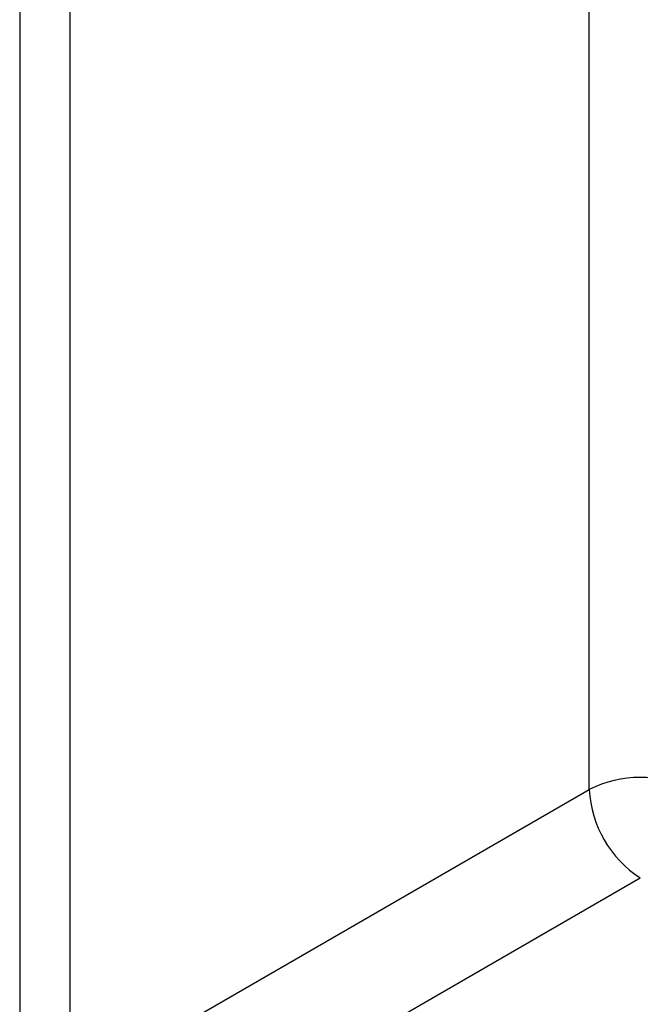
# Model space of a CAD drawing. Header units: millimetres. Extents: x 13 to 546, y 13 to 419.
# Tile 17 of 30: x 298 to 302, y 270 to 277. Entities that reach past the tile are written whole.
import ezdxf

# ---------------------------------------------------------------- set-up
doc = ezdxf.new("R2010")
doc.units = ezdxf.units.MM
doc.header["$LTSCALE"] = 2

msp = doc.modelspace()

# ---------------------------------------------------------------- linework, layer by layer
for p, q in [((301.7645, 271.452), (301.7645, 279.6573)), ((298.1704, 269.3771), (298.1704, 279.1548)), ((297.8199, 279.072), (297.8199, 269.2944)), ((298.1704, 269.3771), (301.7645, 271.452)), ((299.2435, 269.1802), (302.118, 270.8396))]:
    msp.add_line(p, q)
for centre, radius, start, end in [((302.1147, 270.7668), 0.7695, 62.63358, 117.07778), ((302.5437, 271.4936), 0.7803, 183.05988, 236.94012)]:
    msp.add_arc(centre, radius, start, end)

doc.saveas('drawing.dxf')
